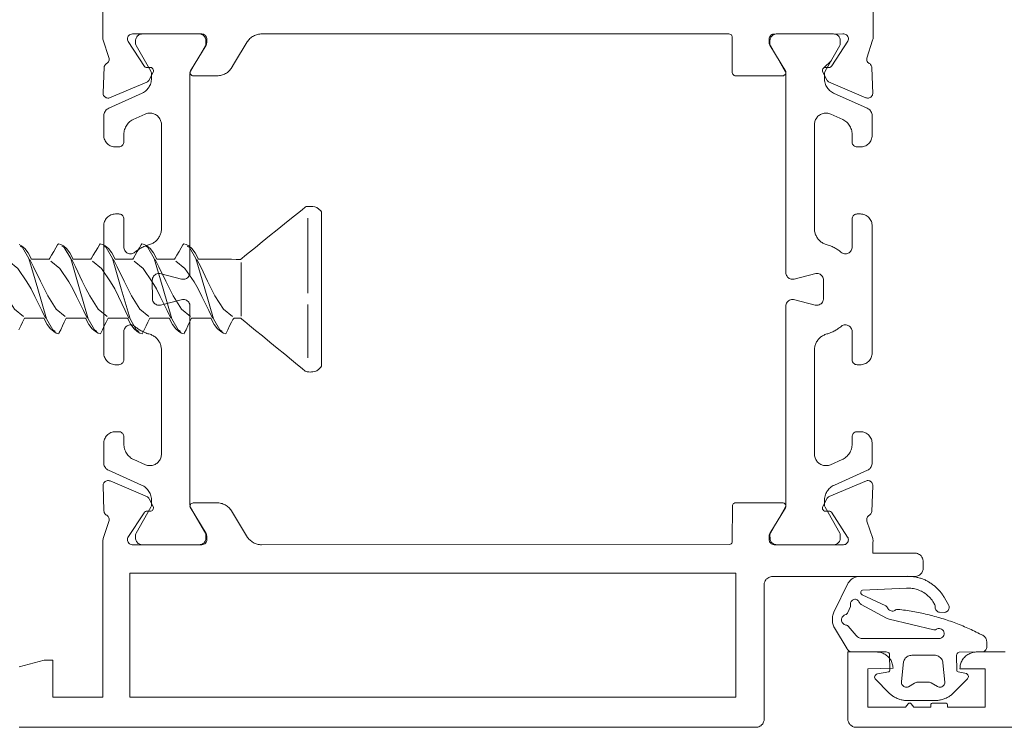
# Paper-space layout 'AD-02 DETAL MONTAŻU DRZWI' of a CAD drawing. Header units: millimetres. Extents: x 0 to 594, y 0 to 550.
# Tile 74 of 99: x 131 to 142, y 477 to 486. Entities that reach past the tile are written whole.
import ezdxf
from ezdxf.xclip import XClip

# ---------------------------------------------------------------- set-up
doc = ezdxf.new("R2010")
doc.units = ezdxf.units.MM
doc.header["$MEASUREMENT"] = 0
doc.header["$XCLIPFRAME"] = 0
doc.layers.add('A_stolarka_Nr_pióra__1', color=7, linetype='Continuous', lineweight=20)
doc.layers.add('A_stolarka_Nr_pióra__2', color=8, linetype='Continuous', lineweight=13)

# ---------------------------------------------------------------- blocks, each defined once
blk = doc.blocks.new('Rysunek_1_1', base_point=(-46422.798, -26825.258))
at = {"layer": 'A_stolarka_Nr_pióra__1', "color": 7, "linetype": 'Continuous', "lineweight": 20, "ltscale": 0.2}
blk.add_line((140.289, 485.229), (140.2, 485.139), dxfattribs=at)
at = {"layer": 'A_stolarka_Nr_pióra__1', "color": 7, "linetype": 'Continuous', "lineweight": 20, "ltscale": 0.2, "flags": 128}
for points in [[(131.586, 488.345), (131.586, 485.513), (131.586, 485.502), (131.586, 485.492), (131.587, 485.482), (131.59, 485.472), (131.658, 485.262), (131.66, 485.252), (131.661, 485.241), (131.66, 485.231), (131.656, 485.221), (131.652, 485.211), (131.645, 485.203), (131.637, 485.196), (131.629, 485.19), (131.62, 485.184), (131.613, 485.177), (131.607, 485.168), (131.602, 485.158), (131.6, 485.148), (131.588, 484.84), (131.589, 484.83), (131.591, 484.82), (131.595, 484.811), (131.601, 484.802), (131.607, 484.794), (131.616, 484.788), (131.625, 484.783), (131.634, 484.78), (131.644, 484.778), (131.655, 484.779), (131.665, 484.78), (132.109, 484.969), (132.118, 484.974), (132.127, 484.98), (132.134, 484.988), (132.186, 485.088), (132.189, 485.098), (132.19, 485.109), (132.188, 485.119), (132.183, 485.129), (132.176, 485.137), (132.167, 485.143), (132.157, 485.146), (132.113, 485.145), (132.102, 485.145), (132.092, 485.149), (132.084, 485.155), (131.889, 485.453), (131.884, 485.463), (131.88, 485.474), (131.879, 485.486), (131.881, 485.497), (131.884, 485.508), (131.889, 485.518), (131.897, 485.527), (131.905, 485.535), (131.916, 485.54), (131.927, 485.544), (131.938, 485.545), (132.766, 485.545), (132.778, 485.544), (132.788, 485.541), (132.799, 485.536), (132.807, 485.529), (132.813, 485.522), (132.819, 485.514), (132.824, 485.503), (132.826, 485.493), (132.826, 485.441), (132.825, 485.43), (132.823, 485.42), (132.818, 485.411), (132.632, 485.106), (132.628, 485.096), (132.626, 485.085), (132.628, 485.075), (132.632, 485.065), (132.639, 485.056), (132.647, 485.05), (132.657, 485.046), (132.951, 485.045), (132.965, 485.045), (132.978, 485.047), (132.99, 485.049), (133.003, 485.052), (133.016, 485.055), (133.028, 485.06), (133.04, 485.065), (133.051, 485.072), (133.062, 485.078), (133.073, 485.086), (133.083, 485.094), (133.093, 485.103), (133.102, 485.113), (133.11, 485.123), (133.117, 485.133), (133.159, 485.201), (133.31, 485.449), (133.318, 485.46), (133.325, 485.47), (133.334, 485.48), (133.343, 485.49), (133.353, 485.498), (133.363, 485.506), (133.374, 485.514), (133.385, 485.52), (133.397, 485.526), (133.409, 485.531), (133.421, 485.536), (133.434, 485.539), (133.446, 485.542), (133.459, 485.544), (133.472, 485.545), (139.066, 485.545), (139.077, 485.544), (139.087, 485.539), (139.095, 485.533), (139.101, 485.524), (139.105, 485.514), (139.106, 485.085), (139.108, 485.074), (139.112, 485.065), (139.119, 485.056), (139.127, 485.05), (139.137, 485.046), (139.706, 485.045), (139.717, 485.046), (139.727, 485.051), (139.735, 485.057), (139.742, 485.066), (139.745, 485.076), (139.746, 485.087), (139.744, 485.098), (139.555, 485.409), (139.55, 485.419), (139.548, 485.429), (139.546, 485.439), (139.546, 485.485), (139.547, 485.495), (139.55, 485.505), (139.554, 485.514), (139.561, 485.524), (139.568, 485.531), (139.578, 485.538), (139.587, 485.542), (139.598, 485.544), (140.426, 485.545), (140.438, 485.545), (140.449, 485.543), (140.46, 485.539), (140.47, 485.533), (140.478, 485.525), (140.485, 485.516), (140.49, 485.506), (140.493, 485.494), (140.493, 485.483), (140.492, 485.471), (140.488, 485.46), (140.295, 485.163), (140.288, 485.155), (140.28, 485.149), (140.269, 485.145), (140.225, 485.146), (140.214, 485.145), (140.204, 485.142), (140.195, 485.136), (140.189, 485.127), (140.184, 485.118), (140.183, 485.107), (140.184, 485.097), (140.234, 484.997), (140.239, 484.988), (140.247, 484.98), (140.255, 484.973), (140.701, 484.783), (140.711, 484.78), (140.721, 484.778), (140.731, 484.779), (140.741, 484.781), (140.751, 484.784), (140.759, 484.79), (140.767, 484.796), (140.774, 484.804), (140.779, 484.813), (140.782, 484.823), (140.784, 484.833), (140.774, 485.14), (140.773, 485.151), (140.769, 485.161), (140.765, 485.17), (140.758, 485.179), (140.751, 485.186), (140.741, 485.192), (140.733, 485.198), (140.725, 485.205), (140.719, 485.214), (140.715, 485.224), (140.713, 485.234), (140.712, 485.245), (140.713, 485.255), (140.782, 485.47), (140.785, 485.479), (140.787, 485.489), (140.787, 485.5), (140.787, 485.51), (140.786, 488.025)], [(130.586, 477.265), (139.386, 477.265), (139.4, 477.266), (139.41, 477.268), (139.422, 477.272), (139.434, 477.277), (139.446, 477.284), (139.456, 477.293), (139.463, 477.3), (139.469, 477.308), (139.474, 477.317), (139.48, 477.329), (139.483, 477.339), (139.485, 477.348), (139.486, 477.358), (139.486, 478.965), (139.487, 478.975), (139.488, 478.985), (139.491, 478.995), (139.494, 479.004), (139.499, 479.013), (139.506, 479.024), (139.512, 479.032), (139.519, 479.039), (139.53, 479.047), (139.541, 479.054), (139.55, 479.058), (139.563, 479.062), (139.573, 479.064), (139.586, 479.065), (141.286, 479.065), (141.3, 479.066), (141.31, 479.068), (141.322, 479.072), (141.334, 479.077), (141.346, 479.084), (141.356, 479.093), (141.363, 479.1), (141.369, 479.108), (141.374, 479.117), (141.38, 479.129), (141.383, 479.139), (141.385, 479.148), (141.386, 479.158), (141.386, 479.245), (141.386, 479.255), (141.384, 479.265), (141.382, 479.275), (141.378, 479.284), (141.372, 479.296), (141.367, 479.304), (141.361, 479.312), (141.353, 479.319), (141.343, 479.327), (141.331, 479.334), (141.319, 479.339), (141.306, 479.343), (141.296, 479.344), (140.786, 479.345), (140.786, 479.477), (140.787, 479.487), (140.787, 479.498), (140.785, 479.508), (140.783, 479.518), (140.715, 479.728), (140.712, 479.738), (140.712, 479.749), (140.713, 479.759), (140.716, 479.769), (140.721, 479.779), (140.728, 479.787), (140.735, 479.794), (140.744, 479.8), (140.753, 479.806), (140.76, 479.813), (140.766, 479.822), (140.77, 479.831), (140.773, 479.842), (140.784, 480.149), (140.784, 480.16), (140.782, 480.17), (140.778, 480.179), (140.772, 480.188), (140.765, 480.195), (140.757, 480.202), (140.748, 480.207), (140.739, 480.21), (140.728, 480.211), (140.718, 480.211), (140.708, 480.209), (140.264, 480.021), (140.254, 480.016), (140.246, 480.01), (140.239, 480.002), (140.187, 479.902), (140.184, 479.892), (140.183, 479.881), (140.185, 479.87), (140.19, 479.861), (140.197, 479.853), (140.206, 479.847), (140.216, 479.844), (140.26, 479.845), (140.27, 479.844), (140.28, 479.841), (140.289, 479.835), (140.484, 479.537), (140.489, 479.527), (140.492, 479.516), (140.493, 479.504), (140.492, 479.493), (140.489, 479.482), (140.483, 479.471), (140.476, 479.462), (140.467, 479.455), (140.457, 479.449), (140.446, 479.446), (140.435, 479.444), (139.606, 479.445), (139.594, 479.446), (139.583, 479.45), (139.572, 479.455), (139.565, 479.462), (139.557, 479.471), (139.552, 479.48), (139.549, 479.489), (139.547, 479.499), (139.546, 479.549), (139.547, 479.56), (139.55, 479.57), (139.554, 479.579), (139.741, 479.884), (139.745, 479.894), (139.746, 479.905), (139.745, 479.915), (139.741, 479.925), (139.734, 479.934), (139.725, 479.94), (139.715, 479.944), (139.146, 479.945), (139.136, 479.944), (139.126, 479.939), (139.118, 479.933), (139.111, 479.924), (139.108, 479.914), (139.106, 479.485), (139.105, 479.474), (139.101, 479.465), (139.094, 479.456), (139.086, 479.45), (139.076, 479.446), (133.481, 479.445), (133.468, 479.445), (133.455, 479.447), (133.442, 479.449), (133.429, 479.452), (133.417, 479.455), (133.405, 479.46), (133.393, 479.465), (133.381, 479.472), (133.37, 479.478), (133.36, 479.486), (133.35, 479.494), (133.34, 479.503), (133.331, 479.513), (133.323, 479.523), (133.315, 479.533), (133.159, 479.789), (133.122, 479.849), (133.115, 479.86), (133.107, 479.87), (133.099, 479.88), (133.089, 479.89), (133.08, 479.898), (133.069, 479.906), (133.059, 479.914), (133.047, 479.92), (133.036, 479.926), (133.024, 479.931), (133.011, 479.936), (132.999, 479.939), (132.986, 479.942), (132.973, 479.944), (132.96, 479.945), (132.666, 479.945), (132.656, 479.943), (132.646, 479.939), (132.637, 479.932), (132.631, 479.924), (132.627, 479.914), (132.626, 479.903), (132.628, 479.892), (132.818, 479.58), (132.822, 479.571), (132.825, 479.561), (132.826, 479.551), (132.826, 479.505), (132.826, 479.495), (132.823, 479.485), (132.818, 479.474), (132.811, 479.465), (132.802, 479.457), (132.792, 479.451), (132.78, 479.447), (132.768, 479.445), (131.947, 479.445), (131.935, 479.445), (131.924, 479.447), (131.913, 479.451), (131.903, 479.457), (131.895, 479.465), (131.888, 479.474), (131.883, 479.484), (131.88, 479.496), (131.879, 479.507), (131.881, 479.519), (131.885, 479.53), (132.077, 479.827), (132.084, 479.835), (132.093, 479.841), (132.103, 479.845), (132.148, 479.844), (132.159, 479.844), (132.169, 479.848), (132.177, 479.854), (132.184, 479.862), (132.188, 479.872), (132.19, 479.883), (132.189, 479.893), (132.139, 479.993), (132.133, 480.002), (132.126, 480.01), (132.118, 480.017), (131.672, 480.207), (131.662, 480.21), (131.652, 480.211), (131.642, 480.211), (131.632, 480.209), (131.622, 480.206), (131.613, 480.2), (131.606, 480.194), (131.599, 480.186), (131.594, 480.177), (131.591, 480.167), (131.589, 480.157), (131.599, 479.849), (131.6, 479.839), (131.603, 479.829), (131.608, 479.82), (131.614, 479.811), (131.622, 479.804), (131.631, 479.798), (131.64, 479.792), (131.647, 479.784), (131.653, 479.776), (131.658, 479.766), (131.66, 479.756), (131.661, 479.745), (131.66, 479.735), (131.591, 479.52), (131.588, 479.51), (131.586, 479.5), (131.586, 479.49), (131.586, 479.48), (131.586, 477.625), (130.986, 477.625), (130.986, 478.065), (130.886, 478.065), (130.586, 477.985)], [(159.286, 477.265), (140.586, 477.265), (140.576, 477.265), (140.563, 477.268), (140.55, 477.272), (140.541, 477.276), (140.533, 477.281), (140.524, 477.286), (140.517, 477.293), (140.51, 477.3), (140.504, 477.308), (140.497, 477.32), (140.493, 477.329), (140.49, 477.339), (140.488, 477.348), (140.487, 477.358), (140.486, 478.165), (140.826, 478.165), (140.84, 478.164), (140.853, 478.163), (140.866, 478.161), (140.879, 478.158), (140.892, 478.154), (140.904, 478.149), (140.917, 478.143), (140.928, 478.137), (140.94, 478.13), (140.95, 478.122), (140.961, 478.113), (140.97, 478.104), (140.979, 478.094), (140.987, 478.084), (140.995, 478.073), (141.002, 478.061), (141.008, 478.049), (141.013, 478.037), (141.017, 478.024), (141.021, 478.011), (141.024, 477.998), (141.025, 477.985), (141.026, 477.972), (140.726, 477.965), (140.726, 477.505), (141.176, 477.505), (141.206, 477.545), (141.215, 477.552), (141.225, 477.555), (141.236, 477.553), (141.244, 477.547), (141.276, 477.505), (141.476, 477.505), (141.476, 477.53), (141.479, 477.54), (141.485, 477.549), (141.495, 477.554), (141.651, 477.555), (141.662, 477.553), (141.671, 477.546), (141.675, 477.537), (141.676, 477.505), (142.126, 477.505), (142.126, 477.965), (141.826, 477.965), (141.827, 477.978), (141.828, 477.992), (141.83, 478.005), (141.834, 478.018), (141.838, 478.031), (141.842, 478.043), (141.848, 478.055), (141.854, 478.067), (141.862, 478.078), (141.869, 478.089), (141.878, 478.099), (141.887, 478.109), (141.897, 478.118), (141.908, 478.126), (141.919, 478.134), (141.93, 478.14), (141.942, 478.146), (141.954, 478.152), (141.967, 478.156), (141.98, 478.159), (141.993, 478.162), (142.006, 478.164), (142.02, 478.165), (142.366, 478.165)]]:
    blk.add_lwpolyline(points, dxfattribs=at)
blk.add_lwpolyline([(131.907, 479.105), (131.907, 477.625), (139.147, 477.625), (139.147, 479.105)], close=True, dxfattribs=at)
at = {"layer": 'A_stolarka_Nr_pióra__2', "color": 8, "linetype": 'Continuous', "lineweight": 13, "ltscale": 0.2}
for p, q in [((134.033, 483.344), (134.033, 482.449)), ((133.238, 482.814), (133.238, 482.176)), ((134.033, 482.314), (134.033, 481.676))]:
    blk.add_line(p, q, dxfattribs=at)
at = {"layer": 'A_stolarka_Nr_pióra__2', "color": 8, "linetype": 'Continuous', "lineweight": 13, "ltscale": 0.2, "flags": 128}
for points in [[(131.776, 483.395), (131.736, 483.395), (131.722, 483.394), (131.709, 483.392), (131.695, 483.389), (131.682, 483.384), (131.669, 483.378), (131.657, 483.37), (131.646, 483.362), (131.636, 483.352), (131.626, 483.342), (131.618, 483.33), (131.611, 483.318), (131.606, 483.305), (131.601, 483.292), (131.598, 483.278), (131.597, 483.264), (131.596, 481.735), (131.597, 481.721), (131.599, 481.707), (131.603, 481.693), (131.608, 481.68), (131.614, 481.668), (131.621, 481.656), (131.629, 481.645), (131.639, 481.634), (131.65, 481.625), (131.661, 481.617), (131.673, 481.61), (131.686, 481.604), (131.699, 481.6), (131.713, 481.597), (131.727, 481.595), (131.776, 481.595), (131.788, 481.596), (131.8, 481.6), (131.809, 481.604), (131.818, 481.612), (131.825, 481.619), (131.83, 481.628), (131.834, 481.637), (131.836, 481.647), (131.836, 481.991), (131.837, 482.003), (131.84, 482.014), (131.844, 482.025), (131.85, 482.036), (131.857, 482.045), (131.865, 482.053), (131.875, 482.06), (131.885, 482.065), (131.896, 482.069), (131.907, 482.071), (131.919, 482.071), (131.931, 482.07), (131.942, 482.067), (131.953, 482.063), (131.963, 482.057), (131.972, 482.049), (131.981, 482.041), (131.991, 482.034), (132.001, 482.026), (132.012, 482.019), (132.022, 482.013), (132.033, 482.006), (132.044, 482), (132.054, 481.994), (132.066, 481.988), (132.077, 481.983), (132.088, 481.978), (132.1, 481.974), (132.112, 481.969), (132.124, 481.965), (132.136, 481.962), (132.15, 481.958), (132.161, 481.954), (132.171, 481.949), (132.181, 481.944), (132.19, 481.939), (132.2, 481.933), (132.209, 481.926), (132.217, 481.919), (132.225, 481.912), (132.233, 481.904), (132.24, 481.896), (132.247, 481.887), (132.254, 481.878), (132.259, 481.868), (132.265, 481.859), (132.269, 481.849), (132.274, 481.838), (132.277, 481.828), (132.28, 481.817), (132.283, 481.806), (132.284, 481.796), (132.286, 481.785), (132.286, 481.773), (132.286, 480.53), (132.286, 480.518), (132.284, 480.506), (132.282, 480.495), (132.278, 480.483), (132.274, 480.472), (132.269, 480.462), (132.263, 480.451), (132.255, 480.442), (132.248, 480.433), (132.239, 480.425), (132.23, 480.417), (132.22, 480.411), (132.21, 480.405), (132.199, 480.4), (132.188, 480.396), (132.176, 480.393), (132.165, 480.391), (132.153, 480.39), (132.141, 480.39), (132.129, 480.391), (132.118, 480.393), (132.106, 480.396), (132.095, 480.399), (131.955, 480.462), (131.942, 480.468), (131.929, 480.476), (131.917, 480.484), (131.906, 480.493), (131.895, 480.503), (131.885, 480.514), (131.876, 480.525), (131.867, 480.537), (131.86, 480.55), (131.854, 480.563), (131.848, 480.577), (131.844, 480.591), (131.84, 480.605), (131.838, 480.62), (131.837, 480.635), (131.836, 480.735), (131.836, 480.745), (131.833, 480.755), (131.829, 480.764), (131.823, 480.772), (131.817, 480.779), (131.807, 480.787), (131.796, 480.792), (131.786, 480.794), (131.736, 480.795), (131.722, 480.794), (131.709, 480.792), (131.695, 480.789), (131.682, 480.784), (131.669, 480.778), (131.657, 480.77), (131.646, 480.762), (131.636, 480.752), (131.626, 480.742), (131.618, 480.73), (131.611, 480.718), (131.606, 480.705), (131.601, 480.692), (131.598, 480.678), (131.597, 480.664), (131.596, 480.424), (131.597, 480.411), (131.599, 480.399), (131.603, 480.388), (131.608, 480.376), (131.615, 480.366), (131.622, 480.356), (131.631, 480.348), (131.641, 480.34), (131.651, 480.334), (132.048, 480.158), (132.061, 480.151), (132.074, 480.144), (132.086, 480.135), (132.097, 480.126), (132.108, 480.116), (132.118, 480.105), (132.127, 480.094), (132.135, 480.082), (132.143, 480.069), (132.149, 480.056), (132.155, 480.042), (132.159, 480.028), (132.163, 480.014), (132.165, 479.999), (132.166, 479.985), (132.166, 479.921), (132.166, 479.911), (132.163, 479.901), (132.159, 479.892), (131.982, 479.585), (131.978, 479.575), (131.976, 479.565), (131.976, 479.525), (131.977, 479.514), (131.979, 479.504), (131.983, 479.494), (131.988, 479.484), (131.994, 479.475), (132.001, 479.467), (132.009, 479.461), (132.018, 479.455), (132.028, 479.45), (132.038, 479.447), (132.048, 479.445), (132.736, 479.445), (132.747, 479.446), (132.758, 479.448), (132.768, 479.451), (132.777, 479.456), (132.786, 479.462), (132.794, 479.469), (132.801, 479.477), (132.807, 479.486), (132.811, 479.496), (132.814, 479.506), (132.816, 479.517), (132.816, 479.565), (132.815, 479.575), (132.811, 479.585), (132.634, 479.891), (132.63, 479.9), (132.627, 479.91), (132.626, 479.92), (132.626, 482.295), (132.625, 482.307), (132.623, 482.319), (132.618, 482.331), (132.611, 482.341), (132.603, 482.351), (132.594, 482.359), (132.584, 482.366), (132.572, 482.371), (132.56, 482.374), (132.548, 482.375), (132.535, 482.374), (132.276, 482.307), (132.264, 482.305), (132.252, 482.305), (132.24, 482.307), (132.228, 482.31), (132.217, 482.316), (132.206, 482.323), (132.197, 482.331), (132.19, 482.341), (132.184, 482.352), (132.179, 482.363), (132.177, 482.376), (132.176, 482.605), (132.177, 482.617), (132.18, 482.629), (132.185, 482.641), (132.191, 482.651), (132.199, 482.661), (132.209, 482.669), (132.219, 482.676), (132.231, 482.681), (132.243, 482.684), (132.255, 482.685), (132.267, 482.684), (132.526, 482.618), (132.538, 482.615), (132.551, 482.615), (132.563, 482.617), (132.575, 482.62), (132.586, 482.626), (132.597, 482.633), (132.606, 482.641), (132.613, 482.651), (132.619, 482.662), (132.623, 482.673), (132.626, 482.686), (132.626, 485.069), (132.627, 485.079), (132.63, 485.089), (132.634, 485.098), (132.811, 485.405), (132.815, 485.414), (132.816, 485.424), (132.816, 485.465), (132.816, 485.476), (132.814, 485.486), (132.81, 485.496), (132.805, 485.506), (132.799, 485.515), (132.792, 485.522), (132.784, 485.529), (132.775, 485.535), (132.765, 485.54), (132.755, 485.543), (132.744, 485.545), (132.056, 485.545), (132.046, 485.544), (132.035, 485.542), (132.025, 485.539), (132.016, 485.534), (132.007, 485.528), (131.999, 485.521), (131.992, 485.512), (131.986, 485.503), (131.982, 485.494), (131.979, 485.483), (131.977, 485.473), (131.976, 485.425), (131.978, 485.415), (131.982, 485.405), (132.158, 485.099), (132.163, 485.09), (132.165, 485.08), (132.166, 485.07), (132.166, 485.015), (132.166, 485), (132.164, 484.986), (132.162, 484.971), (132.158, 484.957), (132.153, 484.943), (132.147, 484.93), (132.14, 484.916), (132.133, 484.904), (132.124, 484.892), (132.115, 484.881), (132.104, 484.87), (132.093, 484.86), (132.082, 484.852), (132.069, 484.844), (132.057, 484.836), (131.656, 484.658), (131.645, 484.652), (131.635, 484.645), (131.626, 484.637), (131.617, 484.628), (131.611, 484.618), (131.605, 484.607), (131.601, 484.595), (131.598, 484.583), (131.596, 484.571), (131.596, 484.335), (131.597, 484.321), (131.599, 484.307), (131.603, 484.293), (131.608, 484.28), (131.614, 484.268), (131.621, 484.256), (131.629, 484.245), (131.639, 484.234), (131.65, 484.225), (131.661, 484.217), (131.673, 484.21), (131.686, 484.204), (131.699, 484.2), (131.713, 484.197), (131.727, 484.195), (131.776, 484.195), (131.788, 484.196), (131.8, 484.2), (131.809, 484.204), (131.818, 484.212), (131.825, 484.219), (131.83, 484.228), (131.834, 484.237), (131.836, 484.247), (131.836, 484.346), (131.837, 484.36), (131.839, 484.375), (131.841, 484.389), (131.845, 484.403), (131.85, 484.417), (131.856, 484.431), (131.862, 484.444), (131.87, 484.457), (131.879, 484.468), (131.888, 484.48), (131.898, 484.49), (131.909, 484.5), (131.921, 484.509), (131.933, 484.517), (131.946, 484.524), (132.089, 484.588), (132.1, 484.592), (132.112, 484.596), (132.123, 484.598), (132.135, 484.6), (132.147, 484.6), (132.159, 484.6), (132.171, 484.598), (132.182, 484.596), (132.193, 484.592), (132.204, 484.588), (132.215, 484.582), (132.225, 484.576), (132.235, 484.569), (132.243, 484.561), (132.252, 484.552), (132.259, 484.543), (132.266, 484.533), (132.271, 484.523), (132.276, 484.512), (132.28, 484.501), (132.283, 484.49), (132.285, 484.478), (132.286, 484.466), (132.286, 483.222), (132.286, 483.211), (132.285, 483.2), (132.284, 483.189), (132.281, 483.178), (132.279, 483.167), (132.275, 483.157), (132.271, 483.146), (132.267, 483.136), (132.262, 483.126), (132.256, 483.117), (132.25, 483.107), (132.244, 483.099), (132.237, 483.09), (132.229, 483.082), (132.221, 483.074), (132.213, 483.067), (132.204, 483.06), (132.195, 483.054), (132.185, 483.048), (132.176, 483.043), (132.166, 483.038), (132.155, 483.034), (132.145, 483.031), (132.132, 483.027), (132.12, 483.023), (132.108, 483.019), (132.096, 483.015), (132.085, 483.01), (132.073, 483.005), (132.062, 483), (132.051, 482.994), (132.04, 482.988), (132.029, 482.982), (132.019, 482.975), (132.008, 482.968), (131.998, 482.961), (131.988, 482.954), (131.978, 482.946), (131.969, 482.938), (131.959, 482.931), (131.949, 482.925), (131.938, 482.921), (131.927, 482.919), (131.915, 482.918), (131.904, 482.919), (131.892, 482.922), (131.881, 482.926), (131.871, 482.932), (131.862, 482.94), (131.854, 482.948), (131.848, 482.958), (131.842, 482.968), (131.839, 482.979), (131.837, 482.991), (131.836, 483.335), (131.836, 483.345), (131.833, 483.355), (131.829, 483.364), (131.823, 483.372), (131.817, 483.379), (131.807, 483.387), (131.796, 483.392), (131.786, 483.394)], [(140.596, 483.395), (140.636, 483.395), (140.65, 483.394), (140.664, 483.392), (140.678, 483.389), (140.691, 483.384), (140.704, 483.378), (140.716, 483.37), (140.727, 483.362), (140.737, 483.352), (140.746, 483.342), (140.754, 483.33), (140.761, 483.318), (140.767, 483.305), (140.771, 483.292), (140.774, 483.278), (140.776, 483.264), (140.776, 481.735), (140.776, 481.721), (140.774, 481.707), (140.77, 481.693), (140.765, 481.68), (140.759, 481.668), (140.752, 481.656), (140.743, 481.645), (140.734, 481.634), (140.723, 481.625), (140.712, 481.617), (140.7, 481.61), (140.687, 481.604), (140.673, 481.6), (140.66, 481.597), (140.646, 481.595), (140.596, 481.595), (140.584, 481.596), (140.575, 481.599), (140.564, 481.604), (140.555, 481.612), (140.548, 481.619), (140.542, 481.63), (140.538, 481.639), (140.537, 481.651), (140.536, 481.991), (140.536, 482.003), (140.533, 482.014), (140.529, 482.025), (140.523, 482.036), (140.516, 482.045), (140.508, 482.053), (140.498, 482.06), (140.488, 482.065), (140.477, 482.069), (140.465, 482.071), (140.454, 482.071), (140.442, 482.07), (140.431, 482.067), (140.42, 482.063), (140.41, 482.057), (140.401, 482.049), (140.391, 482.041), (140.381, 482.034), (140.371, 482.026), (140.361, 482.019), (140.351, 482.013), (140.34, 482.006), (140.329, 482), (140.318, 481.994), (140.307, 481.988), (140.296, 481.983), (140.284, 481.978), (140.273, 481.974), (140.261, 481.969), (140.249, 481.965), (140.237, 481.962), (140.223, 481.958), (140.212, 481.954), (140.202, 481.949), (140.192, 481.944), (140.183, 481.939), (140.173, 481.933), (140.164, 481.926), (140.156, 481.919), (140.148, 481.912), (140.14, 481.904), (140.132, 481.896), (140.126, 481.887), (140.119, 481.878), (140.113, 481.868), (140.108, 481.859), (140.103, 481.849), (140.099, 481.838), (140.096, 481.828), (140.093, 481.817), (140.09, 481.806), (140.088, 481.796), (140.087, 481.785), (140.086, 481.773), (140.086, 480.53), (140.087, 480.518), (140.088, 480.506), (140.091, 480.495), (140.094, 480.483), (140.099, 480.472), (140.104, 480.462), (140.11, 480.451), (140.117, 480.442), (140.125, 480.433), (140.134, 480.425), (140.143, 480.417), (140.153, 480.411), (140.163, 480.405), (140.174, 480.4), (140.185, 480.396), (140.196, 480.393), (140.208, 480.391), (140.22, 480.39), (140.232, 480.39), (140.243, 480.391), (140.255, 480.393), (140.267, 480.396), (140.278, 480.399), (140.418, 480.462), (140.431, 480.468), (140.444, 480.476), (140.456, 480.484), (140.467, 480.493), (140.478, 480.503), (140.488, 480.514), (140.497, 480.525), (140.505, 480.537), (140.513, 480.55), (140.519, 480.563), (140.525, 480.577), (140.529, 480.591), (140.533, 480.605), (140.535, 480.62), (140.536, 480.635), (140.536, 480.735), (140.537, 480.745), (140.54, 480.755), (140.545, 480.766), (140.551, 480.774), (140.559, 480.782), (140.568, 480.788), (140.579, 480.792), (140.588, 480.794), (140.636, 480.795), (140.65, 480.794), (140.664, 480.792), (140.678, 480.789), (140.691, 480.784), (140.704, 480.778), (140.716, 480.77), (140.727, 480.762), (140.737, 480.752), (140.746, 480.742), (140.754, 480.73), (140.761, 480.718), (140.767, 480.705), (140.771, 480.692), (140.774, 480.678), (140.776, 480.664), (140.776, 480.424), (140.776, 480.411), (140.773, 480.399), (140.77, 480.388), (140.765, 480.376), (140.758, 480.366), (140.751, 480.356), (140.742, 480.348), (140.732, 480.34), (140.721, 480.334), (140.325, 480.158), (140.312, 480.151), (140.299, 480.144), (140.287, 480.135), (140.276, 480.126), (140.265, 480.116), (140.255, 480.105), (140.246, 480.094), (140.237, 480.082), (140.23, 480.069), (140.224, 480.056), (140.218, 480.042), (140.214, 480.028), (140.21, 480.014), (140.208, 479.999), (140.207, 479.985), (140.206, 479.921), (140.207, 479.911), (140.21, 479.901), (140.214, 479.892), (140.391, 479.585), (140.395, 479.575), (140.396, 479.565), (140.396, 479.525), (140.396, 479.514), (140.394, 479.504), (140.39, 479.494), (140.385, 479.484), (140.379, 479.475), (140.372, 479.467), (140.364, 479.461), (140.355, 479.455), (140.345, 479.45), (140.335, 479.447), (140.324, 479.445), (139.636, 479.445), (139.626, 479.446), (139.615, 479.448), (139.605, 479.451), (139.596, 479.456), (139.587, 479.462), (139.579, 479.469), (139.572, 479.477), (139.566, 479.486), (139.562, 479.496), (139.559, 479.506), (139.557, 479.517), (139.556, 479.565), (139.558, 479.575), (139.562, 479.585), (139.738, 479.891), (139.743, 479.9), (139.745, 479.91), (139.746, 479.92), (139.746, 482.295), (139.747, 482.307), (139.75, 482.319), (139.755, 482.331), (139.761, 482.341), (139.769, 482.351), (139.779, 482.359), (139.789, 482.366), (139.801, 482.371), (139.813, 482.374), (139.825, 482.375), (139.837, 482.374), (140.096, 482.307), (140.109, 482.305), (140.121, 482.305), (140.133, 482.307), (140.145, 482.31), (140.156, 482.316), (140.167, 482.323), (140.176, 482.331), (140.183, 482.341), (140.189, 482.352), (140.193, 482.363), (140.196, 482.376), (140.196, 482.605), (140.195, 482.617), (140.193, 482.629), (140.188, 482.641), (140.181, 482.651), (140.173, 482.661), (140.164, 482.669), (140.154, 482.676), (140.142, 482.681), (140.13, 482.684), (140.118, 482.685), (140.105, 482.684), (139.846, 482.618), (139.834, 482.615), (139.822, 482.615), (139.81, 482.617), (139.798, 482.62), (139.786, 482.626), (139.776, 482.633), (139.767, 482.641), (139.76, 482.651), (139.754, 482.662), (139.749, 482.673), (139.747, 482.686), (139.746, 485.069), (139.746, 485.079), (139.743, 485.089), (139.739, 485.098), (139.562, 485.405), (139.558, 485.414), (139.556, 485.424), (139.556, 485.465), (139.557, 485.476), (139.559, 485.486), (139.563, 485.496), (139.568, 485.506), (139.574, 485.515), (139.581, 485.522), (139.589, 485.529), (139.598, 485.535), (139.608, 485.54), (139.618, 485.543), (139.628, 485.545), (140.316, 485.545), (140.327, 485.544), (140.338, 485.542), (140.348, 485.539), (140.357, 485.534), (140.366, 485.528), (140.374, 485.521), (140.381, 485.512), (140.387, 485.503), (140.391, 485.494), (140.394, 485.483), (140.396, 485.473), (140.396, 485.425), (140.395, 485.415), (140.391, 485.405), (140.214, 485.099), (140.21, 485.09), (140.207, 485.08), (140.206, 485.07), (140.206, 485.015), (140.207, 485), (140.209, 484.986), (140.211, 484.971), (140.215, 484.957), (140.22, 484.943), (140.225, 484.93), (140.232, 484.916), (140.24, 484.904), (140.249, 484.892), (140.258, 484.881), (140.268, 484.87), (140.279, 484.86), (140.291, 484.852), (140.303, 484.844), (140.316, 484.836), (140.717, 484.658), (140.728, 484.652), (140.738, 484.645), (140.747, 484.637), (140.755, 484.628), (140.762, 484.618), (140.768, 484.607), (140.772, 484.595), (140.775, 484.583), (140.776, 484.571), (140.776, 484.335), (140.776, 484.321), (140.774, 484.307), (140.77, 484.293), (140.765, 484.28), (140.759, 484.268), (140.752, 484.256), (140.743, 484.245), (140.734, 484.234), (140.723, 484.225), (140.712, 484.217), (140.7, 484.21), (140.687, 484.204), (140.673, 484.2), (140.66, 484.197), (140.646, 484.195), (140.596, 484.195), (140.584, 484.196), (140.575, 484.199), (140.564, 484.204), (140.555, 484.212), (140.548, 484.219), (140.542, 484.23), (140.538, 484.239), (140.537, 484.251), (140.536, 484.346), (140.536, 484.36), (140.534, 484.375), (140.532, 484.389), (140.528, 484.403), (140.523, 484.417), (140.517, 484.431), (140.51, 484.444), (140.503, 484.457), (140.494, 484.468), (140.485, 484.48), (140.474, 484.49), (140.463, 484.5), (140.452, 484.509), (140.439, 484.517), (140.427, 484.524), (140.283, 484.588), (140.272, 484.592), (140.261, 484.596), (140.249, 484.598), (140.238, 484.6), (140.226, 484.6), (140.214, 484.6), (140.202, 484.598), (140.191, 484.596), (140.179, 484.592), (140.168, 484.588), (140.158, 484.582), (140.148, 484.576), (140.138, 484.569), (140.129, 484.561), (140.121, 484.552), (140.114, 484.543), (140.107, 484.533), (140.101, 484.523), (140.096, 484.512), (140.092, 484.501), (140.09, 484.49), (140.088, 484.478), (140.087, 484.466), (140.086, 483.222), (140.087, 483.211), (140.088, 483.2), (140.089, 483.189), (140.091, 483.178), (140.094, 483.167), (140.097, 483.157), (140.101, 483.146), (140.106, 483.136), (140.111, 483.126), (140.116, 483.117), (140.122, 483.107), (140.129, 483.099), (140.136, 483.09), (140.144, 483.082), (140.152, 483.074), (140.16, 483.067), (140.169, 483.06), (140.178, 483.054), (140.187, 483.048), (140.197, 483.043), (140.207, 483.038), (140.217, 483.034), (140.228, 483.031), (140.241, 483.027), (140.253, 483.023), (140.265, 483.019), (140.277, 483.015), (140.288, 483.01), (140.3, 483.005), (140.311, 483), (140.322, 482.994), (140.333, 482.988), (140.344, 482.982), (140.354, 482.975), (140.365, 482.968), (140.375, 482.961), (140.385, 482.954), (140.395, 482.946), (140.404, 482.938), (140.413, 482.931), (140.424, 482.925), (140.435, 482.921), (140.446, 482.919), (140.458, 482.918), (140.469, 482.919), (140.481, 482.922), (140.491, 482.926), (140.501, 482.932), (140.511, 482.94), (140.519, 482.948), (140.525, 482.958), (140.53, 482.968), (140.534, 482.979), (140.536, 482.991), (140.536, 483.335), (140.537, 483.345), (140.54, 483.355), (140.545, 483.366), (140.551, 483.374), (140.559, 483.382), (140.568, 483.388), (140.579, 483.392), (140.588, 483.394)], [(141.515, 478.748), (141.526, 478.729), (141.529, 478.719), (141.531, 478.709), (141.53, 478.698), (141.531, 478.687), (141.534, 478.677), (141.538, 478.667), (141.545, 478.658), (141.552, 478.651), (141.561, 478.645), (141.571, 478.64), (141.582, 478.638), (141.636, 478.637), (141.647, 478.638), (141.657, 478.641), (141.667, 478.646), (141.676, 478.652), (141.683, 478.66), (141.689, 478.668), (141.693, 478.678), (141.696, 478.689), (141.696, 478.699), (141.695, 478.71), (141.692, 478.72), (141.636, 478.818), (141.63, 478.828), (141.624, 478.837), (141.618, 478.846), (141.612, 478.856), (141.605, 478.865), (141.598, 478.874), (141.592, 478.882), (141.584, 478.891), (141.577, 478.899), (141.57, 478.908), (141.562, 478.916), (141.554, 478.924), (141.546, 478.931), (141.538, 478.939), (141.53, 478.946), (141.521, 478.953), (141.512, 478.96), (141.503, 478.967), (141.494, 478.974), (141.485, 478.98), (141.476, 478.986), (141.467, 478.992), (141.457, 478.998), (141.448, 479.004), (141.438, 479.009), (141.428, 479.014), (141.418, 479.019), (141.408, 479.024), (141.398, 479.028), (141.387, 479.032), (141.377, 479.036), (141.366, 479.04), (141.356, 479.044), (141.345, 479.047), (141.335, 479.05), (141.324, 479.053), (141.313, 479.055), (141.302, 479.058), (141.291, 479.06), (141.28, 479.062), (141.269, 479.063), (141.258, 479.065), (141.247, 479.066), (141.236, 479.067), (141.225, 479.067), (141.213, 479.067), (141.202, 479.068), (140.635, 479.067), (140.623, 479.067), (140.612, 479.066), (140.601, 479.064), (140.59, 479.062), (140.579, 479.058), (140.568, 479.055), (140.558, 479.05), (140.548, 479.044), (140.538, 479.038), (140.529, 479.032), (140.52, 479.025), (140.512, 479.017), (140.504, 479.008), (140.497, 478.999), (140.491, 478.99), (140.32, 478.638), (140.315, 478.626), (140.311, 478.614), (140.307, 478.602), (140.304, 478.589), (140.302, 478.577), (140.301, 478.564), (140.301, 478.551), (140.301, 478.539), (140.302, 478.526), (140.304, 478.513), (140.307, 478.501), (140.31, 478.488), (140.315, 478.476), (140.32, 478.465), (140.326, 478.453), (140.48, 478.203), (140.484, 478.194), (140.491, 478.185), (140.499, 478.178), (140.508, 478.172), (140.518, 478.168), (140.528, 478.165), (140.946, 478.165), (140.957, 478.164), (140.967, 478.159), (140.975, 478.153), (140.982, 478.144), (140.985, 478.134), (140.986, 477.945), (140.984, 477.936), (140.977, 477.928), (140.84, 477.903), (140.829, 477.899), (140.82, 477.893), (140.813, 477.884), (140.808, 477.874), (140.806, 477.863), (140.808, 477.852), (140.812, 477.842), (140.98, 477.673), (140.987, 477.666), (140.995, 477.659), (141.006, 477.65), (141.014, 477.643), (141.023, 477.638), (141.031, 477.632), (141.044, 477.624), (141.053, 477.619), (141.062, 477.615), (141.075, 477.609), (141.089, 477.603), (141.099, 477.6), (141.108, 477.597), (141.123, 477.593), (141.133, 477.591), (141.143, 477.589), (141.152, 477.588), (141.162, 477.586), (141.177, 477.585), (141.187, 477.585), (141.534, 477.585), (141.549, 477.585), (141.563, 477.586), (141.573, 477.588), (141.583, 477.589), (141.593, 477.591), (141.603, 477.593), (141.613, 477.596), (141.627, 477.6), (141.637, 477.603), (141.646, 477.607), (141.66, 477.613), (141.673, 477.619), (141.682, 477.624), (141.691, 477.629), (141.699, 477.635), (141.711, 477.643), (141.719, 477.65), (141.731, 477.659), (141.738, 477.666), (141.746, 477.673), (141.915, 477.842), (141.921, 477.851), (141.925, 477.861), (141.926, 477.872), (141.924, 477.883), (141.919, 477.893), (141.912, 477.901), (141.902, 477.907), (141.803, 477.926), (141.794, 477.93), (141.788, 477.938), (141.786, 478.125), (141.788, 478.136), (141.792, 478.145), (141.799, 478.154), (141.807, 478.16), (141.817, 478.164), (142.086, 478.165), (142.098, 478.166), (142.11, 478.17), (142.12, 478.175), (142.128, 478.182), (142.135, 478.189), (142.14, 478.198), (142.144, 478.207), (142.146, 478.219), (142.146, 478.278), (142.146, 478.288), (142.144, 478.299), (142.142, 478.309), (142.138, 478.318), (142.133, 478.328), (142.127, 478.336), (142.121, 478.344), (142.114, 478.352), (142.106, 478.358), (142.097, 478.364), (142.088, 478.369), (142.061, 478.382), (142.041, 478.392), (142.021, 478.402), (142.001, 478.412), (141.981, 478.421), (141.961, 478.431), (141.941, 478.44), (141.92, 478.449), (141.9, 478.458), (141.88, 478.466), (141.859, 478.475), (141.839, 478.483), (141.818, 478.492), (141.797, 478.5), (141.777, 478.508), (141.756, 478.515), (141.735, 478.523), (141.714, 478.531), (141.693, 478.538), (141.672, 478.545), (141.651, 478.552), (141.63, 478.559), (141.608, 478.565), (141.587, 478.572), (141.566, 478.578), (141.544, 478.584), (141.523, 478.59), (141.502, 478.596), (141.48, 478.601), (141.459, 478.607), (141.437, 478.612), (141.415, 478.617), (141.394, 478.622), (141.372, 478.627), (141.35, 478.632), (141.328, 478.636), (141.307, 478.64), (141.285, 478.644), (141.263, 478.648), (141.241, 478.652), (141.219, 478.656), (141.197, 478.659), (141.175, 478.662), (141.153, 478.665), (141.131, 478.668), (141.109, 478.671), (141.087, 478.673), (141.077, 478.673), (141.067, 478.671), (141.057, 478.667), (141.048, 478.661), (141.038, 478.656), (141.026, 478.653), (141.015, 478.652), (141.003, 478.654), (140.992, 478.658), (140.982, 478.663), (140.973, 478.671), (140.966, 478.68), (140.96, 478.691), (140.956, 478.7), (140.949, 478.708), (140.941, 478.715), (140.657, 478.847), (140.648, 478.853), (140.643, 478.861), (140.64, 478.87), (140.64, 478.881), (140.644, 478.89), (140.651, 478.898), (140.66, 478.902), (141.187, 478.927), (141.203, 478.928), (141.22, 478.927), (141.237, 478.926), (141.253, 478.924), (141.27, 478.921), (141.286, 478.918), (141.302, 478.914), (141.319, 478.909), (141.334, 478.903), (141.35, 478.896), (141.365, 478.889), (141.379, 478.881), (141.394, 478.873), (141.408, 478.864), (141.421, 478.854), (141.434, 478.843), (141.447, 478.832), (141.459, 478.821), (141.47, 478.809), (141.481, 478.796), (141.492, 478.783), (141.501, 478.769), (141.51, 478.755)], [(140.518, 478.73), (140.519, 478.719), (140.518, 478.709), (140.486, 478.635), (140.481, 478.626), (140.473, 478.618), (140.465, 478.612), (140.452, 478.607), (140.442, 478.602), (140.433, 478.596), (140.426, 478.588), (140.42, 478.579), (140.415, 478.569), (140.412, 478.559), (140.411, 478.548), (140.412, 478.537), (140.415, 478.526), (140.42, 478.516), (140.426, 478.507), (140.434, 478.5), (140.443, 478.493), (140.453, 478.489), (140.463, 478.486), (140.474, 478.484), (140.484, 478.48), (140.492, 478.474), (140.587, 478.361), (140.594, 478.353), (140.603, 478.346), (140.612, 478.339), (140.622, 478.334), (140.633, 478.33), (140.644, 478.327), (140.655, 478.325), (141.577, 478.325), (141.591, 478.327), (141.605, 478.332), (141.616, 478.34), (141.626, 478.35), (141.633, 478.362), (141.636, 478.376), (141.637, 478.39), (141.634, 478.404), (141.628, 478.417), (141.619, 478.428), (141.607, 478.437), (141.594, 478.442), (141.58, 478.445), (141.566, 478.444), (141.553, 478.44), (141.544, 478.435), (141.534, 478.43), (141.524, 478.429), (141.514, 478.43), (140.979, 478.557), (140.969, 478.559), (140.959, 478.563), (140.949, 478.567), (140.645, 478.732), (140.636, 478.738), (140.629, 478.745), (140.624, 478.754), (140.619, 478.765), (140.613, 478.774), (140.606, 478.781), (140.598, 478.787), (140.589, 478.791), (140.579, 478.794), (140.568, 478.794), (140.558, 478.793), (140.548, 478.789), (140.54, 478.784), (140.532, 478.777), (140.526, 478.769), (140.521, 478.76), (140.518, 478.75), (140.517, 478.74)], [(141.25, 478.125), (141.237, 478.124), (141.225, 478.122), (141.213, 478.118), (141.202, 478.113), (141.192, 478.106), (141.182, 478.098), (141.173, 478.089), (141.166, 478.079), (141.16, 478.068), (141.155, 478.057), (141.152, 478.045), (141.127, 477.811), (141.127, 477.8), (141.129, 477.789), (141.133, 477.778), (141.139, 477.769), (141.146, 477.761), (141.155, 477.754), (141.165, 477.749), (141.176, 477.746), (141.187, 477.745), (141.198, 477.746), (141.209, 477.749), (141.283, 477.792), (141.292, 477.796), (141.302, 477.8), (141.312, 477.803), (141.323, 477.804), (141.44, 477.805), (141.45, 477.804), (141.461, 477.803), (141.471, 477.8), (141.481, 477.796), (141.556, 477.753), (141.567, 477.748), (141.577, 477.746), (141.589, 477.745), (141.6, 477.746), (141.61, 477.75), (141.62, 477.755), (141.629, 477.763), (141.636, 477.771), (141.642, 477.781), (141.645, 477.792), (141.646, 477.803), (141.623, 478.035), (141.62, 478.048), (141.617, 478.06), (141.612, 478.071), (141.605, 478.082), (141.598, 478.092), (141.589, 478.1), (141.579, 478.108), (141.568, 478.114), (141.557, 478.119), (141.545, 478.123), (141.532, 478.125)]]:
    blk.add_lwpolyline(points, close=True, dxfattribs=at)
for points in [[(130.584, 483.031), (130.615, 483.014), (130.653, 482.982), (130.693, 482.93), (130.733, 482.855), (130.745, 482.855), (130.775, 482.854), (130.816, 482.854), (130.861, 482.854), (130.902, 482.854), (130.932, 482.854), (130.944, 482.854), (130.952, 482.867), (130.972, 482.902), (130.999, 482.946), (131.025, 482.991), (131.045, 483.025), (131.054, 483.039), (131.083, 483.031), (131.114, 483.014), (131.152, 482.982), (131.192, 482.93), (131.232, 482.855), (131.244, 482.855), (131.274, 482.854), (131.315, 482.854), (131.36, 482.854), (131.401, 482.854), (131.431, 482.854), (131.443, 482.854), (131.451, 482.867), (131.471, 482.902), (131.498, 482.946), (131.524, 482.991), (131.545, 483.025), (131.553, 483.039), (131.582, 483.031), (131.613, 483.014), (131.651, 482.982), (131.691, 482.93), (131.731, 482.855), (131.743, 482.855), (131.773, 482.854), (131.814, 482.854), (131.859, 482.854), (131.9, 482.854), (131.93, 482.854), (131.942, 482.854), (131.95, 482.867), (131.97, 482.902), (131.997, 482.946), (132.023, 482.991), (132.044, 483.025), (132.052, 483.039), (132.081, 483.031), (132.112, 483.014), (132.15, 482.982), (132.19, 482.93), (132.23, 482.855), (132.242, 482.855), (132.272, 482.854), (132.313, 482.854), (132.358, 482.854), (132.399, 482.854), (132.429, 482.854), (132.441, 482.854), (132.449, 482.867), (132.469, 482.902), (132.496, 482.946), (132.522, 482.991), (132.542, 483.025), (132.551, 483.039), (132.58, 483.031), (132.611, 483.014), (132.649, 482.982), (132.689, 482.93), (132.729, 482.855), (132.743, 482.855), (132.781, 482.855), (132.837, 482.854), (132.906, 482.854), (132.98, 482.854), (133.054, 482.854), (133.122, 482.854), (133.179, 482.853), (133.217, 482.853), (133.231, 482.853), (133.244, 482.864), (133.281, 482.894), (133.337, 482.939), (133.408, 482.996), (133.49, 483.062), (133.578, 483.133), (133.669, 483.206), (133.757, 483.277), (133.839, 483.343), (133.91, 483.4), (133.966, 483.446), (134.003, 483.475), (134.016, 483.486), (134.045, 483.486), (134.065, 483.486), (134.08, 483.486), (134.095, 483.485), (134.117, 483.481), (134.142, 483.472), (134.166, 483.454), (134.188, 483.432), (134.199, 483.422), (134.199, 483.407), (134.199, 483.365), (134.199, 483.298), (134.199, 483.211), (134.199, 483.106), (134.199, 482.986), (134.199, 482.855), (134.199, 482.716), (134.199, 482.572), (134.199, 482.427), (134.199, 482.283), (134.199, 482.144), (134.199, 482.013), (134.199, 481.893), (134.199, 481.788), (134.199, 481.701), (134.199, 481.634), (134.199, 481.592), (134.199, 481.577), (134.189, 481.565), (134.166, 481.541), (134.142, 481.522), (134.117, 481.513), (134.095, 481.509), (134.08, 481.508), (134.065, 481.507), (134.045, 481.508), (134.025, 481.508), (134.003, 481.518), (133.966, 481.548), (133.91, 481.594), (133.839, 481.652), (133.758, 481.719), (133.669, 481.792), (133.579, 481.865), (133.491, 481.938), (133.41, 482.005), (133.339, 482.063), (133.283, 482.109), (133.246, 482.139), (133.233, 482.149), (133.201, 482.15), (133.175, 482.15), (133.153, 482.15), (133.137, 482.136), (133.121, 482.102), (133.099, 482.058), (133.078, 482.013), (133.061, 481.979), (133.055, 481.965), (133.025, 481.973), (132.994, 481.99), (132.956, 482.022), (132.916, 482.074), (132.876, 482.149), (132.863, 482.149), (132.83, 482.15), (132.785, 482.15), (132.736, 482.15), (132.691, 482.15), (132.658, 482.15), (132.645, 482.15), (132.638, 482.136), (132.622, 482.102), (132.6, 482.058), (132.579, 482.013), (132.562, 481.979), (132.556, 481.965), (132.526, 481.973), (132.495, 481.99), (132.457, 482.022), (132.417, 482.074), (132.377, 482.149), (132.364, 482.149), (132.331, 482.15), (132.286, 482.15), (132.237, 482.15), (132.192, 482.15), (132.159, 482.15), (132.146, 482.15), (132.139, 482.136), (132.123, 482.102), (132.101, 482.058), (132.08, 482.013), (132.063, 481.979), (132.057, 481.965), (132.027, 481.973), (131.996, 481.99), (131.958, 482.022), (131.918, 482.074), (131.878, 482.149), (131.865, 482.149), (131.832, 482.15), (131.787, 482.15), (131.738, 482.15), (131.693, 482.15), (131.66, 482.15), (131.647, 482.15), (131.64, 482.136), (131.624, 482.102), (131.602, 482.058), (131.581, 482.013), (131.564, 481.979), (131.558, 481.965), (131.528, 481.973), (131.497, 481.99), (131.459, 482.022), (131.419, 482.074), (131.379, 482.149), (131.366, 482.149), (131.333, 482.15), (131.288, 482.15), (131.239, 482.15), (131.194, 482.15), (131.161, 482.15), (131.148, 482.15), (131.141, 482.136), (131.125, 482.102), (131.103, 482.058), (131.082, 482.013), (131.065, 481.979), (131.059, 481.965), (131.029, 481.973), (130.998, 481.99), (130.96, 482.022), (130.92, 482.074), (130.88, 482.149), (130.867, 482.15), (130.834, 482.15), (130.789, 482.15), (130.74, 482.15), (130.695, 482.15), (130.662, 482.15), (130.649, 482.15), (130.642, 482.136), (130.626, 482.102), (130.604, 482.058), (130.583, 482.013)], [(130.597, 483.012), (130.626, 482.994), (130.702, 482.862), (130.807, 482.502), (130.912, 482.141), (130.987, 482.01), (131.016, 481.992)], [(131.096, 483.012), (131.125, 482.994), (131.201, 482.862), (131.306, 482.502), (131.411, 482.141), (131.486, 482.01), (131.515, 481.992)], [(131.595, 483.012), (131.624, 482.994), (131.7, 482.862), (131.805, 482.502), (131.91, 482.141), (131.985, 482.01), (132.014, 481.992)], [(132.094, 483.012), (132.123, 482.994), (132.199, 482.862), (132.304, 482.502), (132.409, 482.141), (132.484, 482.01), (132.513, 481.992)], [(132.593, 483.012), (132.622, 482.994), (132.698, 482.862), (132.803, 482.502), (132.908, 482.141), (132.983, 482.01), (133.012, 481.992)], [(130.215, 482.852), (130.259, 482.762), (130.341, 482.594), (130.385, 482.503), (130.43, 482.417), (130.53, 482.258), (130.638, 482.171)], [(130.899, 482.152), (130.855, 482.242), (130.773, 482.41), (130.729, 482.501), (130.679, 482.586), (130.57, 482.744), (130.463, 482.83)], [(130.714, 482.852), (130.758, 482.762), (130.84, 482.594), (130.884, 482.503), (130.929, 482.417), (131.029, 482.258), (131.137, 482.171)], [(131.398, 482.152), (131.354, 482.242), (131.272, 482.41), (131.228, 482.501), (131.178, 482.586), (131.07, 482.744), (130.962, 482.83)], [(131.214, 482.852), (131.258, 482.762), (131.339, 482.594), (131.383, 482.503), (131.428, 482.417), (131.528, 482.258), (131.636, 482.171)], [(131.897, 482.152), (131.853, 482.242), (131.771, 482.41), (131.727, 482.501), (131.677, 482.586), (131.569, 482.744), (131.461, 482.83)], [(131.712, 482.852), (131.756, 482.762), (131.838, 482.594), (131.882, 482.503), (131.927, 482.417), (132.027, 482.258), (132.135, 482.171)], [(132.396, 482.152), (132.352, 482.242), (132.27, 482.41), (132.226, 482.501), (132.176, 482.586), (132.067, 482.744), (131.96, 482.83)], [(132.211, 482.852), (132.255, 482.762), (132.337, 482.594), (132.381, 482.503), (132.425, 482.417), (132.526, 482.258), (132.634, 482.171)], [(132.895, 482.152), (132.851, 482.242), (132.769, 482.41), (132.725, 482.501), (132.675, 482.586), (132.566, 482.744), (132.459, 482.83)], [(132.71, 482.852), (132.754, 482.762), (132.836, 482.594), (132.88, 482.503), (132.924, 482.417), (133.025, 482.258), (133.133, 482.171)]]:
    blk.add_lwpolyline(points, dxfattribs=at)

psp = doc.layouts.new('AD-02 DETAL MONTAŻU DRZWI')

# ---------------------------------------------------------------- block references
at = {"color": 37, "linetype": 'Continuous', "lineweight": 5, "true_color": 0x656532}
ref = psp.add_blockref('Rysunek_1_1', (-46422.798, -26825.258), dxfattribs=at)
XClip(ref).set_block_clipping_path([(39.90003743, 274.842170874), (528.4304887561, 524.007291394)])

doc.saveas('drawing.dxf')
